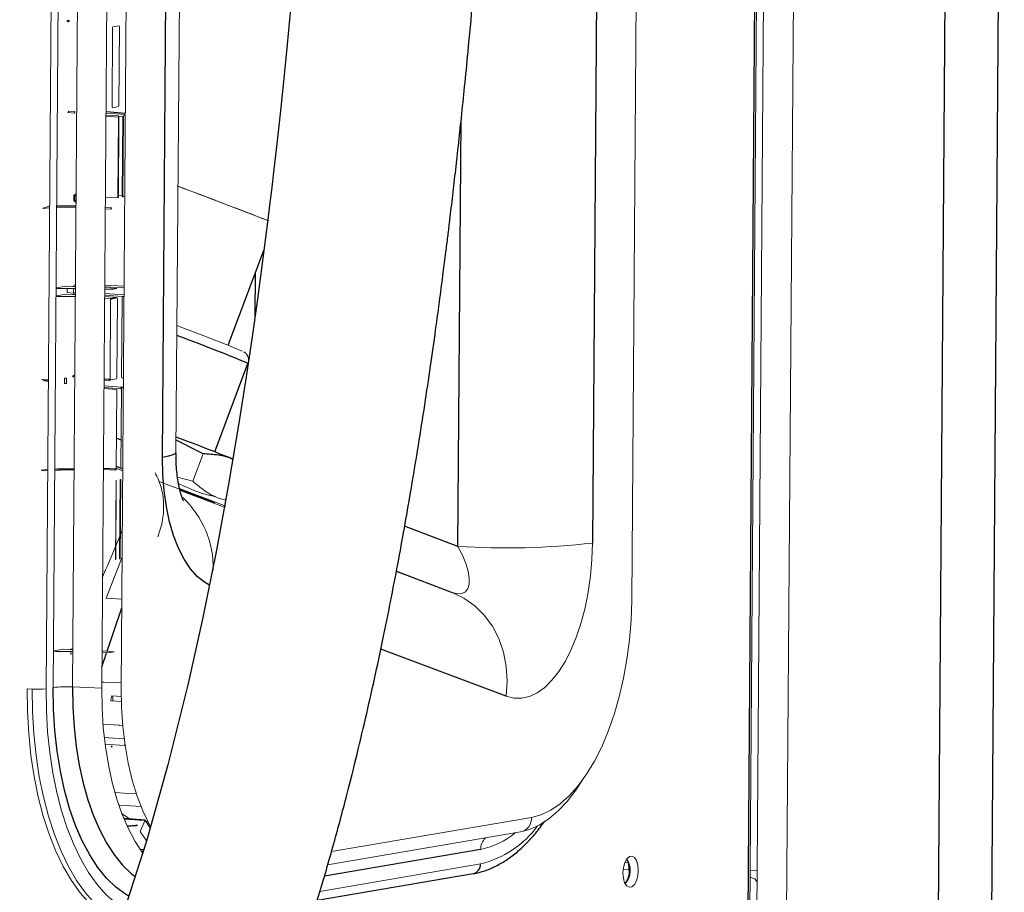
# Model space of a CAD drawing. Header units: millimetres. Extents: x -1472 to 1442, y -78 to 2620.
# Tile 60 of 102: x 943 to 1131, y 241 to 408. Entities that reach past the tile are written whole.
import ezdxf

# ---------------------------------------------------------------- set-up
doc = ezdxf.new("R2010")
doc.units = ezdxf.units.MM

msp = doc.modelspace()

# ---------------------------------------------------------------- linework, layer by layer
at = {"color": 144, "linetype": 'Continuous', "lineweight": 18}
for p, q in [((950.16, 568.86), (948.03, 280.34)), ((949.4, 280.57), (951.53, 569.1)), ((955.23, 569.2), (953.1, 280.68)), ((958.68, 280.42), (960.81, 568.94)), ((964.52, 569.05), (962.39, 280.52)), ((972.85, 325.45), (974.35, 528.64)), ((1091.61, 528.72), (1088.46, 101.41)), ((1085.88, 523.03), (1082.77, 101.29)), ((1081.4, 100.16), (1084.52, 521.65)), ((1059.87, 297.2), (1061.33, 495.41)), ((952.25, 407.65), (952.32, 407.65)), ((960.63, 391.4), (960.74, 406.54)), ((960.82, 406.7), (960.74, 406.54)), ((960.82, 406.7), (962, 406.91)), ((962.08, 406.77), (961.96, 391.63)), ((962.08, 406.77), (962, 406.91)), ((960.63, 391.4), (960.71, 391.26)), ((961.89, 391.46), (960.71, 391.26)), ((961.89, 391.46), (961.96, 391.63)), ((952.19, 390.33), (953.42, 390.24)), ((953.55, 390.51), (952.32, 390.6)), ((963.2, 389.95), (959.49, 390.23)), ((961.8, 389.69), (959.49, 389.86)), ((959.49, 389.86), (961.79, 389.69)), ((961.91, 389.46), (959.49, 389.64)), ((959.5, 390.45), (963.2, 390.17)), ((961.95, 389.44), (961.83, 374.15)), ((961.86, 389.65), (962.69, 389.59)), ((962.69, 389.59), (962.58, 374.45)), ((962.72, 374.45), (962.83, 389.6)), ((962.9, 389.76), (962.83, 389.6)), ((962.9, 389.76), (963.2, 389.81)), ((953.41, 374.51), (953.41, 374.54)), ((953.52, 374.5), (953.51, 373.5)), ((953.8, 374.48), (953.52, 374.5)), ((953.64, 374.77), (953.8, 374.76)), ((961.8, 374.06), (959.38, 374.2)), ((962.58, 374.45), (961.85, 374.49)), ((963.08, 374.36), (962.79, 374.31)), ((953.79, 373.61), (953.51, 373.56)), ((953.51, 373.5), (953.79, 373.48)), ((961.83, 374.15), (961.8, 374.06)), ((960.48, 372.16), (959.36, 372.22)), ((959.36, 371.94), (960.37, 371.89)), ((960.56, 372.05), (960.49, 371.89)), ((953.28, 357.21), (953.67, 357.28)), ((953.67, 357.48), (953.5, 357.45)), ((953.5, 357.45), (953.52, 357.44)), ((953.52, 357.44), (953.67, 357.43)), ((962.96, 357.18), (959.25, 357.39)), ((949.95, 355.35), (951.87, 355.68)), ((951.88, 357.17), (949.96, 356.84)), ((951.87, 355.68), (951.94, 355.68)), ((951.95, 357.17), (951.88, 357.17)), ((951.94, 355.68), (953.17, 355.59)), ((953.18, 357.11), (951.95, 357.17)), ((952.06, 355.95), (952.07, 356.76)), ((953.29, 355.86), (952.06, 355.95)), ((953.28, 357.18), (953.28, 357.21)), ((953.3, 356.76), (953.29, 355.86)), ((953.67, 357.16), (953.39, 357.17)), ((953.39, 357.17), (953.39, 357.1)), ((959.24, 355.8), (962.95, 355.52)), ((962.56, 355.21), (959.24, 355.45)), ((959.25, 357.07), (962.58, 356.89)), ((961.55, 356.72), (959.25, 356.84)), ((959.25, 356.56), (960.36, 356.52)), ((960.36, 356.52), (961.55, 356.72)), ((962.58, 356.89), (962.96, 356.96)), ((960.35, 354.83), (959.23, 354.89)), ((959.24, 355.21), (961.53, 355.03)), ((960.25, 339.42), (960.36, 354.57)), ((961.53, 355.03), (960.35, 354.83)), ((960.44, 354.73), (960.36, 354.57)), ((960.44, 354.73), (961.62, 354.93)), ((961.69, 354.79), (961.58, 339.65)), ((961.69, 354.79), (961.62, 354.93)), ((962.46, 339.8), (962.57, 354.94)), ((962.94, 355.28), (962.56, 355.21)), ((962.65, 355.11), (962.57, 354.94)), ((962.65, 355.11), (962.94, 355.16)), ((951.54, 339.61), (951.53, 338.61)), ((951.93, 338.62), (951.94, 339.62)), ((953.37, 340.12), (953.39, 340.12)), ((960.13, 339.42), (959.12, 339.45)), ((959.12, 339.23), (960.22, 339.19)), ((961.51, 339.49), (960.32, 339.28)), ((961.51, 339.49), (961.58, 339.65)), ((962.46, 339.8), (962.53, 339.66)), ((962.83, 339.71), (962.53, 339.66)), ((962.43, 337.88), (959.11, 338.13)), ((959.11, 337.85), (962.31, 337.62)), ((961.53, 337.48), (959.11, 337.66)), ((961.41, 322.34), (961.53, 337.48)), ((962.33, 322.47), (962.45, 337.62)), ((962.82, 337.95), (962.43, 337.88)), ((962.52, 337.78), (962.45, 337.62)), ((978.01, 325.19), (976.05, 319.95)), ((961.29, 322.07), (958.99, 322.19)), ((961.38, 322.16), (961.45, 322.32)), ((962.33, 322.47), (962.41, 322.34)), ((962.7, 322.39), (962.41, 322.34)), ((961.29, 305.01), (961.4, 320.16)), ((961.44, 320.14), (961.32, 305)), ((961.34, 305), (961.45, 320.15)), ((962.18, 320.29), (962.07, 305.14)), ((962.21, 305.15), (962.32, 320.29)), ((973.14, 320.7), (976.05, 319.95)), ((973.62, 318.15), (982.1, 314.98)), ((973.68, 318.28), (977.78, 316.74)), ((962.24, 309.78), (962.61, 310.66)), ((959.54, 297.61), (962.58, 305.42)), ((1014.92, 302.7), (1025.56, 298.72)), ((959.54, 297.61), (962.52, 297.46)), ((951.37, 287.87), (949.45, 287.54)), ((951.44, 287.87), (951.37, 287.87)), ((952.67, 287.81), (951.44, 287.87)), ((952.77, 287.91), (953.16, 287.98)), ((952.77, 287.8), (952.77, 287.91)), ((952.76, 286.91), (952.76, 287.46)), ((953.15, 286.98), (952.76, 286.91)), ((958.73, 287.25), (959.85, 287.21)), ((961.03, 287.41), (958.74, 287.54)), ((959.85, 287.21), (961.03, 287.41)), ((944.41, 280.33), (945.4, 280.28)), ((953.1, 280.68), (958.68, 280.42)), ((962.4, 281.43), (959.06, 281.61)), ((960.57, 278.99), (962.46, 278.88)), ((960.39, 278.04), (962.5, 277.91)), ((958.92, 273.58), (962.04, 273.35)), ((961.89, 273.37), (962.68, 273.31)), ((962.98, 269.52), (959.34, 269.77)), ((963.08, 269.42), (963.14, 269.47)), ((962.04, 258.09), (966.24, 257.88)), ((1002.55, 249.24), (1040.76, 255.78)), ((963, 255.46), (966.79, 255.16)), ((963.62, 254.17), (965.29, 254.28)), ((965.35, 254.29), (965.37, 254.29)), ((966.1, 253.19), (966.91, 255.09)), ((967.12, 254.96), (967.42, 255.01)), ((967.29, 254.7), (967.58, 254.7)), ((967.96, 254.15), (967.77, 254.16)), ((1001.8, 246.69), (1038.65, 252.99)), ((966.6, 249.35), (966.36, 249.36)), ((966.39, 249.12), (966.38, 249.12)), ((1000.33, 241.64), (1031.01, 246.89)), ((1059.2, 247.11), (1058.57, 247.15)), ((1058.25, 245.85), (1059.36, 245.78)), ((1083.84, 245.54), (1082.48, 245.63)), ((1082.47, 244.3), (1082.66, 244.29))]:
    msp.add_line(p, q, dxfattribs=at)
at = {"color": 7, "linetype": 'Continuous', "lineweight": 25}
for p, q in [((1127.69, 110.22), (1131.03, 561.93)), ((1120.72, 554.11), (1117.41, 106.36)), ((970.28, 324.48), (971.78, 527.68)), ((1084.12, 521.25), (1081.01, 100.02)), ((1053.69, 485.59), (1052.38, 308.15)), ((963.2, 390.17), (959.5, 390.45)), ((961.8, 374.06), (961.91, 389.46)), ((961.85, 374.11), (961.96, 389.45)), ((1026.7, 307.5), (1027.31, 388.91)), ((953.37, 374.53), (953.36, 373.53)), ((962.72, 374.45), (962.79, 374.31)), ((953.62, 373.27), (953.79, 373.26)), ((982.8, 345.9), (989.68, 364.2)), ((987.96, 351.46), (988.02, 359.79)), ((953.24, 357.2), (953.24, 357.11)), ((980.24, 325.55), (986.58, 342.45)), ((960.25, 339.42), (960.32, 339.28)), ((962.52, 337.78), (962.81, 337.83)), ((961.46, 328.19), (962.37, 327.84)), ((978.01, 325.19), (972.86, 327.79)), ((958.99, 322.47), (961.41, 322.34)), ((962.34, 322.42), (961.42, 322.78)), ((962.7, 322.29), (962.52, 322.36)), ((1026.7, 307.5), (1016.51, 311.38)), ((1014.93, 302.77), (1025.56, 298.72)), ((959.7, 287.49), (962.5, 295.81)), ((1035.89, 278.91), (1011.95, 287.87)), ((963.11, 269.63), (962.98, 269.52)), ((966.89, 255.26), (962.95, 255.56)), ((966.96, 255.21), (966.82, 255.22)), ((1031.03, 249.66), (1001.18, 244.55)), ((999.83, 239.94), (1029.61, 245.03))]:
    msp.add_line(p, q, dxfattribs=at)
at = {"color": 7, "linetype": 'Continuous', "lineweight": 25, "flags": 128}
for points in [[(994.87, 411.44), (994.1, 403.32), (993.38, 396.22), (992.74, 390.09), (992.23, 385.49), (991.8, 381.61), (991.43, 378.45), (991.28, 377.2), (991.15, 376.1), (991.03, 375.03), (990.8, 373.18), (990.47, 370.43), (989.91, 365.98), (989.21, 360.58), (988.36, 354.26), (987.34, 347.07), (986.14, 339.06), (984.75, 330.26), (982.84, 318.98), (980.59, 306.81), (977.99, 293.95), (975.19, 281.35), (971.32, 265.83), (967.21, 251.25), (962.85, 237.64)], [(972.85, 325.45), (972.73, 325.24), (972.26, 324.97), (971.44, 324.72), (970.28, 324.48)], [(979.24, 300.13), (978.29, 300.66), (976.9, 301.78), (975.59, 303.25), (974.4, 305.06), (973.33, 307.18), (972.4, 309.58), (971.63, 312.22), (971.03, 315.07), (970.6, 318.1), (970.35, 321.25), (970.28, 324.48)], [(963.84, 240.73), (963.23, 241.09), (961.37, 242.44), (959.6, 244.16), (957.93, 246.21), (956.38, 248.6), (954.95, 251.28), (953.67, 254.25), (952.54, 257.48), (951.57, 260.94), (950.77, 264.59), (950.15, 268.42), (949.71, 272.38), (949.46, 276.44), (949.4, 280.57)], [(953.1, 280.68), (953.16, 276.82), (953.4, 273.02), (953.81, 269.32), (954.39, 265.75), (955.13, 262.33), (956.04, 259.11), (957.1, 256.09), (958.29, 253.32), (959.63, 250.81), (961.08, 248.58), (962.64, 246.66), (964.29, 245.06), (965.05, 244.46)]]:
    msp.add_lwpolyline(points, dxfattribs=at)
at = {"color": 144, "linetype": 'Continuous', "lineweight": 18, "flags": 128}
for points in [[(961.79, 389.69), (961.81, 389.69), (961.84, 389.68), (961.86, 389.66), (961.88, 389.63), (961.89, 389.59), (961.9, 389.55), (961.91, 389.51), (961.91, 389.46)], [(961.95, 389.44), (961.96, 389.45), (961.96, 389.45), (961.96, 389.45), (961.96, 389.45), (961.95, 389.45), (961.94, 389.46), (961.93, 389.46), (961.91, 389.46)], [(953.52, 374.5), (953.47, 374.5), (953.43, 374.51), (953.4, 374.51), (953.38, 374.52), (953.37, 374.52), (953.37, 374.53), (953.38, 374.53), (953.41, 374.54)], [(962.58, 374.45), (962.58, 374.4), (962.59, 374.35), (962.6, 374.31), (962.62, 374.28), (962.64, 374.25), (962.66, 374.23), (962.68, 374.22), (962.7, 374.22)], [(953.62, 373.27), (953.61, 373.27), (953.58, 373.28), (953.56, 373.3), (953.55, 373.33), (953.53, 373.36), (953.52, 373.4), (953.51, 373.45), (953.51, 373.5)], [(947.45, 372.03), (948.06, 372.11), (948.71, 372.17)], [(953.39, 357.17), (953.34, 357.18), (953.3, 357.18), (953.27, 357.19), (953.25, 357.19), (953.24, 357.2), (953.24, 357.2), (953.26, 357.21), (953.28, 357.21)], [(953.33, 340.12), (953.33, 340.12), (953.37, 340.12)], [(960.13, 339.42), (960.13, 339.37), (960.13, 339.32), (960.14, 339.28), (960.16, 339.25), (960.17, 339.22), (960.19, 339.2), (960.21, 339.19), (960.24, 339.19)], [(948.34, 322.19), (947.69, 322.12), (947.08, 322.04)], [(961.41, 322.34), (961.43, 322.33), (961.44, 322.33), (961.45, 322.33), (961.46, 322.33), (961.46, 322.33), (961.46, 322.33), (961.46, 322.32), (961.45, 322.32)], [(962.7, 321.93), (961.66, 322.31), (961.42, 322.41)], [(961.44, 320.14), (961.44, 320.14), (961.45, 320.14), (961.45, 320.15), (961.45, 320.15), (961.44, 320.15), (961.43, 320.15), (961.41, 320.15), (961.4, 320.16)], [(969.67, 319.92), (970.15, 319.73), (972.34, 318.9), (974.3, 318.15), (976.02, 317.49), (977.47, 316.93), (978.63, 316.48), (979.48, 316.15), (980.01, 315.94), (980.21, 315.85), (980.09, 315.89), (979.64, 316.05), (978.86, 316.34), (977.78, 316.74)], [(973.53, 318.54), (974.64, 318.12), (978.56, 316.63), (982.37, 315.18)], [(1025.56, 298.72), (1026.58, 298.46), (1027.45, 298.49), (1028.13, 298.82), (1028.6, 299.44), (1028.84, 300.32), (1028.86, 301.44), (1028.64, 302.77), (1028.2, 304.25), (1027.55, 305.84), (1026.7, 307.5)], [(1052.38, 308.15), (1052.28, 304.99), (1052, 301.86), (1051.57, 298.78), (1050.97, 295.8), (1050.23, 292.96), (1049.34, 290.29), (1048.33, 287.83), (1047.2, 285.6), (1045.97, 283.64), (1044.65, 281.96), (1043.26, 280.6), (1041.81, 279.57), (1040.34, 278.88), (1038.85, 278.53), (1037.36, 278.55), (1035.89, 278.91)], [(1035.89, 278.91), (1036.09, 281.77), (1035.93, 284.6), (1035.39, 287.32), (1034.49, 289.9), (1033.26, 292.26), (1031.72, 294.37), (1029.89, 296.17), (1027.82, 297.63), (1025.56, 298.72)], [(1040.76, 255.78), (1042.6, 256.28), (1044.44, 257.14), (1046.23, 258.36), (1047.98, 259.92), (1049.67, 261.81), (1051.26, 264.01), (1052.76, 266.5), (1054.15, 269.25), (1055.41, 272.24), (1056.54, 275.44), (1057.51, 278.81), (1058.32, 282.34), (1058.97, 285.97), (1059.45, 289.69), (1059.75, 293.44), (1059.87, 297.2)], [(962.08, 235.45), (960.2, 236.35), (958.23, 237.67), (956.35, 239.35), (954.57, 241.37), (952.89, 243.72), (951.33, 246.38), (949.91, 249.34), (948.63, 252.56), (947.51, 256.02), (946.55, 259.7), (945.76, 263.57), (945.15, 267.6), (944.72, 271.76), (944.47, 276.01), (944.41, 280.33)], [(962.2, 235.81), (961.17, 236.34), (959.21, 237.66), (957.33, 239.34), (955.54, 241.36), (953.87, 243.71), (952.32, 246.37), (950.9, 249.32), (949.62, 252.53), (948.5, 255.99), (947.54, 259.67), (946.75, 263.53), (946.14, 267.56), (945.71, 271.71), (945.46, 275.96), (945.4, 280.28)], [(948.03, 280.34), (948.09, 276.2), (948.33, 272.12), (948.74, 268.13), (949.33, 264.27), (950.09, 260.55), (951.01, 257.03), (952.08, 253.7), (953.31, 250.62), (954.67, 247.79), (956.16, 245.23), (957.77, 242.98), (959.48, 241.04), (961.29, 239.43), (963.05, 238.23)], [(966.48, 248.99), (965.08, 251.14), (963.77, 253.6), (962.6, 256.32), (961.56, 259.27), (960.67, 262.44), (959.94, 265.78), (959.38, 269.29), (958.97, 272.91), (958.74, 276.63), (958.68, 280.42)], [(958.69, 281.55), (958.7, 281.56), (959.06, 281.61)], [(962.39, 280.52), (962.45, 276.79), (962.7, 273.13), (963.12, 269.57), (963.72, 266.15), (964.48, 262.9), (965.41, 259.84), (966.49, 257.02), (967.71, 254.46), (967.96, 253.98)], [(960.72, 279), (960.77, 278.53), (960.78, 278.02)], [(959.23, 271.04), (959.99, 270.99), (963.04, 270.75)], [(1050.42, 262.79), (1049.21, 260.96), (1047.56, 258.83), (1045.83, 257), (1044.05, 255.49), (1042.22, 254.31), (1040.36, 253.47), (1038.9, 253.05)], [(965.28, 260.24), (963.66, 260.35), (961.28, 260.5)], [(962.54, 256.47), (963.81, 255.65), (964.33, 255.39)], [(965.21, 254.24), (964.75, 254.21), (963.64, 254.14)], [(963.67, 254.08), (964.32, 254.12), (965.28, 254.19)], [(967.92, 253.79), (967.68, 254.13), (966.96, 255.21)], [(967.01, 255.12), (967.74, 254.04), (967.92, 253.79)], [(967.74, 254.04), (967.89, 254.02), (967.94, 254.02)], [(967.23, 251.32), (966.89, 251.79), (966.1, 252.97)], [(965.97, 249.67), (966.4, 249.64), (966.68, 249.62)], [(1058.2, 245.16), (1058.3, 246.2), (1058.56, 247.14), (1058.96, 247.87), (1059.44, 248.31), (1059.95, 248.4), (1060.43, 248.13), (1060.81, 247.53), (1061.06, 246.67), (1061.14, 245.67), (1061.05, 244.63), (1060.79, 243.69), (1060.39, 242.96), (1059.91, 242.52), (1059.4, 242.43), (1058.92, 242.7), (1058.53, 243.3), (1058.28, 244.16), (1058.2, 245.16)]]:
    msp.add_lwpolyline(points, dxfattribs=at)
at = {"color": 144, "linetype": 'Continuous', "lineweight": 18}
for centre, radius, start, end in [((952.29, 405.76), 2.17, 85.7928, 96.5217), ((952.29, 407.9), 0.251, 176.8438, 261.5686), ((952.18, 407.88), 0.273, 302.2286, 8.2406), ((952.05, 390.56), 0.273, 302.2286, 8.2406), ((953.28, 390.47), 0.273, 302.2286, 8.2406), ((621.9, -569.97), 1009.35, 68.57974, 69.63078), ((598.19, -632.28), 1076.02, 68.62362, 69.60215), ((953.78, 374.54), 0.265, 121.2131, 189.2561), ((962.63, 375.18), 0.73, 265.8913, 276.5445), ((962.7, 374.31), 0.0881, 270.5311, 3.8036), ((951.84, 315.47), 57.08, 88.0534, 91.7744), ((953.48, 373.78), 0.281, 243.8106, 275.4097), ((953.65, 373.53), 0.253, 183.5115, 253.8895), ((951.86, 318.47), 53.81, 87.9576, 91.905), ((960.64, 371.93), 0.281, 125.8601, 188.6859), ((960.41, 372.59), 0.705, 266.5994, 276.6663), ((960.46, 372.06), 0.101, 356.8438, 81.5686), ((952.59, 294.61), 62.16, 89.0097, 92.4275), ((953.51, 360.48), 4.91, 266.0344, 271.7324), ((953.44, 362.43), 5.33, 267.1488, 272.3951), ((953.48, 358.19), 2.34, 265.3219, 274.2607), ((951.71, 298.14), 57.08, 88.0534, 91.7744), ((839.94, -10.45), 383.91, 67.7176, 69.7169), ((948.65, 339.08), 0.25, 137.233, 180.8401), ((951.77, 336.45), 2.17, 85.7928, 96.5217), ((951.79, 337.42), 2.2, 85.9898, 96.5672), ((953.24, 340.13), 0.282, 244.146, 275.5756), ((953.52, 339.89), 0.265, 121.2131, 189.2561), ((960.17, 340.12), 0.705, 266.5994, 276.6663), ((960.23, 339.28), 0.0881, 270.5311, 3.8036), ((962.58, 337.66), 0.27, 121.9199, 188.5494), ((962.42, 337.79), 0.101, 356.8438, 81.5686), ((952.34, 263.52), 58.81, 88.9605, 92.5728), ((952.33, 259.96), 62.16, 89.0097, 92.4275), ((961.29, 322.15), 0.0881, 270.5311, 3.8036), ((962.23, 321.02), 0.73, 265.8913, 276.5445), ((961.47, 303.36), 18.5, 358.8846, 46.8231), ((1035.83, 453.11), 145.9, 266.4143, 276.5153), ((961.27, 304.68), 0.332, 80.5491, 87.0404), ((961.33, 305.01), 0.0153, 263.8481, 317.2892), ((962.12, 305.87), 0.73, 265.8913, 276.5445), ((952.93, 293.13), 5.33, 267.1488, 272.3951), ((952.08, 225.3), 62.16, 89.0097, 92.4275), ((946.38, 294.69), 14.45, 266.129, 276.5796), ((951.85, 259.58), 21.14, 86.5994, 96.6663), ((968, 277.06), 7.67, 165.4504, 172.7364), ((962.11, 274.31), 0.968, 257.1215, 265.7651), ((960.48, 269.58), 0.216, 268.1239, 302.0072), ((960.62, 269.3), 0.0721, 306.1998, 13.1579), ((962.97, 269.4), 0.118, 10.0163, 82.8625), ((1038.04, 255.64), 2.72, 282.8596, 2.9855), ((965.2, 254.38), 0.133, 273.6964, 332.8057), ((965.39, 254.32), 0.0346, 329.4221, 37.0902), ((1026.44, 265.59), 19.24, 283.7513, 323.5212), ((1028.07, 264.34), 14.97, 281.4354, 309.7285), ((1034.02, 249.7), 2.99, 134.161, 180.8212), ((1055.56, 245.68), 4.03, 319.9017, 32.7981), ((1055.92, 245.98), 3.47, 356.1603, 31.2595), ((1054.86, 245.91), 4.5, 356.483, 25.2881), ((1055.6, 245.5), 3.79, 322.1329, 3.7355), ((1082.51, 242.9), 1.4, 21.4715, 83.8571)]:
    msp.add_arc(centre, radius, start, end, dxfattribs=at)
at = {"color": 7, "linetype": 'Continuous', "lineweight": 25}
for centre, radius, start, end in [((856.71, 29.81), 338.55, 67.4414, 69.9074), ((765.14, -222.39), 588.65, 68.18886, 69.33554), ((961.15, 322.29), 0.268, 301.5137, 8.9556), ((1029.21, 246.79), 1.8, 282.6498, 3.1953)]:
    msp.add_arc(centre, radius, start, end, dxfattribs=at)
for points, knots in [([(565.81, 614.81), (564.68, 612.23), (562.52, 607.33), (559.93, 600.06), (557.9, 593.41), (556.35, 587.43), (555.19, 582.16), (554.33, 577.64), (553.73, 574), (553.33, 571.19), (553.05, 569.14), (552.87, 567.67), (552.75, 566.58), (552.64, 565.65), (552.53, 564.59), (552.41, 563.38), (552.21, 561.22), (551.95, 557.86), (551.68, 553.25), (551.51, 547.99), (551.47, 542.17), (551.59, 535.85), (552, 527.21), (552.95, 516.29), (554.75, 502.99), (557.24, 489.27), (560.43, 475.13), (564.33, 460.61), (568.93, 445.76), (573.87, 431.62), (578.84, 418.71), (583.49, 407.48), (587.91, 397.41), (592.02, 388.53), (595.74, 380.82), (598.66, 374.96), (600.75, 370.87), (602.01, 368.43), (603, 366.52), (604.03, 364.58), (605.35, 362.07), (607.09, 358.84), (609.24, 354.89), (611.84, 350.23), (614.92, 344.8), (618.51, 338.62), (622.62, 331.72), (627.12, 324.4), (631.84, 316.94), (636.62, 309.59), (641.45, 302.38), (648.46, 292.16), (657.76, 279.22), (669.44, 263.9), (679.15, 251.88), (686.6, 243.04), (691.55, 237.31), (695.97, 232.32), (699.8, 228.07), (703.3, 224.27), (706.54, 220.79), (709.8, 217.36), (713.2, 213.83), (717.05, 209.9), (722.04, 204.92), (728.32, 198.84), (736.04, 191.63), (744.65, 183.94), (754.12, 175.92), (764.39, 167.73), (775.52, 159.45), (787.51, 151.26), (800.34, 143.33), (814.01, 135.9), (826.98, 129.92), (838.87, 125.38), (849.28, 122.15), (859.51, 119.73), (869.53, 118.14), (878.81, 117.44), (887.33, 117.48), (895.11, 118.12), (902.67, 119.36), (910, 121.19), (917.05, 123.6), (924.12, 126.71), (930.94, 130.47), (937.3, 134.73), (942.76, 139.01), (947.42, 143.15), (951.35, 147.02), (954.72, 150.64), (957.85, 154.26), (961.03, 158.2), (964.41, 162.71), (968.12, 168.1), (972.15, 174.48), (976.46, 182), (980.87, 190.52), (985.36, 200.15), (989.51, 210.09), (993.33, 220.18), (996.73, 230.02), (999.92, 240.08), (1002.83, 250.1), (1006.01, 261.93), (1009.29, 275.42), (1012.56, 290.41), (1015.37, 304.77), (1017.51, 316.83), (1019.14, 326.67), (1020.35, 334.41), (1021.44, 341.75), (1022.4, 348.55), (1023.21, 354.5), (1023.86, 359.44), (1024.35, 363.33), (1024.75, 366.5), (1025.07, 369.13), (1025.36, 371.58), (1025.64, 373.94), (1025.92, 376.35), (1026.2, 378.81), (1026.49, 381.35), (1026.87, 384.87), (1027.38, 389.52), (1027.99, 395.48), (1028.73, 402.9), (1029.58, 411.98), (1030.54, 422.93), (1031.51, 435.07), (1032.42, 447.45), (1033.26, 459.94), (1034.02, 472.42), (1034.75, 485.78), (1035.44, 500.03), (1036.09, 515.11), (1036.67, 531.03), (1037.19, 547.79), (1037.63, 565.51), (1038.01, 584.37), (1038.3, 604.35), (1038.49, 625.52), (1038.56, 647.76), (1038.51, 671.11), (1038.34, 695.57), (1038.04, 720.65), (1037.61, 746.31), (1037.06, 772.51), (1036.38, 799.74), (1035.56, 828), (1034.59, 857.3), (1033.49, 887.62), (1032.25, 918.89), (1030.88, 950.73), (1029.42, 982.72), (1027.73, 1017.75), (1025.8, 1055.68), (1023.62, 1096.4), (1021.3, 1138.31), (1018.83, 1181.3), (1016.25, 1225.24), (1013.68, 1268.21), (1011.14, 1310.17), (1008.65, 1351.06), (1006.29, 1390.11), (1004.05, 1427.32), (1001.94, 1462.72), (999.94, 1497.05), (998.04, 1530.28), (996.25, 1562.55), (994.57, 1593.82), (993.02, 1624.09), (991.59, 1653.22), (990.29, 1681.21), (989.12, 1708.07), (988.09, 1733.81), (987.18, 1758.44), (986.4, 1782.32), (985.73, 1805.44), (985.18, 1827.77), (984.76, 1848.97), (984.46, 1869.1), (984.28, 1888.52), (984.19, 1910.84), (984.3, 1936.37), (984.75, 1965.03), (985.58, 1993.44), (986.56, 2014.53), (987.38, 2028.42), (987.82, 2035.29), (988.3, 2042.09), (988.81, 2048.83), (989.36, 2055.35), (989.9, 2061.38), (990.41, 2066.72), (990.87, 2071.26), (991.28, 2075.02), (991.57, 2077.62), (991.76, 2079.32), (991.92, 2080.66), (992.15, 2082.62), (992.51, 2085.6), (993.15, 2090.64), (994.09, 2097.53), (995.39, 2106.01), (996.92, 2114.92), (998.73, 2124.09), (1000.8, 2133.08), (1003.06, 2141.48), (1005.41, 2149), (1007.82, 2155.66), (1010.28, 2161.57), (1012.96, 2167.21), (1015.91, 2172.6), (1019.18, 2177.67), (1021.97, 2181.48), (1023.71, 2183.45), (1024.32, 2184.14)], [0, 0, 0, 0, 0.003436, 0.006534, 0.0093, 0.01174, 0.013858, 0.015655, 0.017132, 0.018161, 0.018945, 0.019543, 0.019872, 0.020222, 0.020634, 0.021109, 0.021647, 0.023162, 0.025027, 0.026991, 0.029239, 0.031704, 0.034214, 0.039066, 0.04407, 0.049232, 0.05456, 0.060056, 0.065723, 0.07153, 0.076326, 0.080705, 0.084657, 0.088171, 0.091239, 0.093857, 0.095198, 0.096173, 0.096795, 0.097509, 0.098533, 0.09984, 0.101447, 0.103355, 0.105564, 0.108129, 0.111008, 0.114157, 0.117314, 0.120436, 0.123521, 0.126568, 0.133647, 0.140489, 0.147081, 0.150074, 0.152773, 0.155132, 0.157157, 0.158851, 0.160626, 0.162201, 0.163877, 0.165829, 0.168052, 0.171362, 0.175109, 0.17926, 0.183624, 0.188278, 0.193193, 0.198339, 0.203682, 0.209192, 0.214839, 0.218834, 0.222696, 0.226413, 0.230001, 0.233474, 0.236293, 0.239056, 0.241771, 0.244446, 0.247089, 0.249702, 0.252676, 0.255397, 0.257868, 0.260089, 0.262056, 0.263761, 0.265367, 0.267166, 0.269172, 0.271396, 0.274162, 0.277237, 0.280648, 0.284422, 0.288588, 0.292159, 0.295941, 0.299707, 0.303427, 0.307091, 0.312775, 0.318246, 0.323461, 0.328383, 0.331309, 0.334098, 0.336741, 0.339227, 0.341414, 0.343147, 0.344542, 0.345594, 0.346546, 0.347373, 0.348217, 0.349079, 0.349957, 0.350857, 0.351811, 0.353723, 0.355847, 0.358189, 0.361674, 0.365572, 0.369895, 0.374658, 0.378797, 0.383236, 0.387983, 0.393048, 0.398439, 0.404059, 0.410011, 0.416301, 0.422939, 0.430063, 0.437563, 0.445446, 0.453717, 0.462384, 0.47145, 0.48037, 0.489651, 0.499297, 0.509308, 0.519685, 0.530426, 0.541529, 0.552912, 0.564258, 0.575522, 0.590131, 0.604557, 0.618776, 0.634659, 0.650223, 0.665445, 0.680304, 0.694781, 0.708862, 0.721762, 0.734288, 0.746434, 0.758193, 0.769562, 0.780671, 0.791377, 0.801678, 0.811577, 0.821076, 0.830178, 0.838889, 0.847213, 0.855526, 0.86343, 0.870934, 0.878047, 0.884824, 0.891591, 0.901804, 0.912032, 0.922202, 0.932234, 0.934725, 0.9372, 0.939659, 0.942099, 0.94452, 0.946755, 0.948684, 0.950358, 0.951733, 0.952818, 0.953231, 0.953605, 0.954291, 0.955398, 0.956914, 0.959883, 0.963077, 0.966469, 0.970036, 0.973705, 0.977151, 0.980351, 0.983339, 0.986146, 0.988816, 0.99202, 0.995214, 0.998336, 1, 1, 1, 1]), ([(974.28, 316.18), (974.28, 316.18), (974.3, 316.16), (974.17, 316.41), (973.97, 316.93), (973.71, 317.75), (973.44, 318.84), (973.19, 320.19), (972.99, 321.78), (972.86, 323.55), (972.85, 324.81), (972.85, 325.45)], [0, 0, 0, 0, 0.051941, 0.156932, 0.263415, 0.373015, 0.487494, 0.607794, 0.734116, 0.866046, 1, 1, 1, 1]), ([(983.71, 324.12), (983.71, 324.12), (982.86, 324.58), (980.97, 324.97), (979, 325.12), (978.01, 325.19)], [0, 0, 0, 0, 0.000612, 0.50022, 1, 1, 1, 1]), ([(958.71, 284.54), (958.87, 285.03), (959.17, 285.92), (959.47, 286.82), (959.61, 287.22)], [0, 0, 0, 0, 0.545935, 1, 1, 1, 1]), ([(965.21, 254.24), (965.21, 254.23), (965.23, 254.21), (965.26, 254.19), (965.29, 254.19), (965.29, 254.19)], [0, 0, 0, 0, 0.294368, 0.707397, 1, 1, 1, 1]), ([(1029.61, 245.03), (1030, 245.11), (1031.08, 245.32), (1032.83, 245.92), (1034.85, 246.91), (1036.83, 248.21), (1038.78, 249.81), (1040.65, 251.71), (1042.16, 253.47), (1043, 254.68), (1043.27, 255.08)], [0, 0, 0, 0, 0.07786, 0.216022, 0.355457, 0.49693, 0.640258, 0.784957, 0.930472, 1, 1, 1, 1])]:
    msp.add_open_spline(points, degree=3, knots=knots, dxfattribs=at)
at = {"color": 144, "linetype": 'Continuous', "lineweight": 18}
for points, knots in [([(948.71, 372.43), (948.56, 372.4), (948.09, 372.32), (947.7, 372.14), (947.45, 372.03), (947.45, 372.03)], [0, 0, 0, 0, 0.328953, 0.993024, 1, 1, 1, 1]), ([(986.56, 342.47), (986.6, 342.56), (986.72, 342.84), (986.71, 343.33), (986.57, 343.81), (986.36, 344.17), (986.13, 344.41), (985.96, 344.55), (985.85, 344.62), (985.81, 344.64), (985.79, 344.65)], [0, 0, 0, 0, 0.10693, 0.314159, 0.482228, 0.625301, 0.744983, 0.839837, 0.931494, 1, 1, 1, 1]), ([(948.4, 339.08), (948.3, 339.06), (948.2, 339.06), (948, 339.08), (947.9, 339.11), (947.6, 339.2), (947.4, 339.28), (947.21, 339.36)], [0, 0, 0, 0, 0.25, 0.25, 0.5, 0.5, 1, 1, 1, 1]), ([(947.21, 339.36), (947.21, 339.36), (947.45, 339.34), (947.85, 339.28), (948.31, 339.3), (948.47, 339.31)], [0, 0, 0, 0, 0.006976, 0.671047, 1, 1, 1, 1]), ([(953.33, 340.12), (953.31, 340.12), (953.27, 340.11), (953.21, 340.08), (953.16, 340.02), (953.12, 339.95), (953.12, 339.9), (953.12, 339.87)], [0, 0, 0, 0, 0.1412375, 0.3305097, 0.5619369, 0.8028917, 1, 1, 1, 1]), ([(947.08, 322.04), (947.08, 322.04), (947.33, 322.01), (947.72, 321.95), (948.19, 321.97), (948.34, 321.98)], [0, 0, 0, 0, 0.006976, 0.671047, 1, 1, 1, 1]), ([(949.7, 322.05), (949.99, 322.06), (950.55, 322.09), (951.16, 322.1), (951.46, 322.1)], [0, 0, 0, 0, 0.5201234, 1, 1, 1, 1]), ([(951.46, 322.1), (951.63, 322.1), (952.25, 322.11), (952.93, 322.11), (953.39, 322.1), (953.41, 322.1)], [0, 0, 0, 0, 0.261802, 0.975739, 1, 1, 1, 1]), ([(961.31, 322.07), (961.33, 322.07), (961.36, 322.08), (961.41, 322.13), (961.44, 322.18), (961.46, 322.26), (961.46, 322.31), (961.46, 322.33)], [0, 0, 0, 0, 0.187913, 0.357425, 0.569131, 0.835317, 1, 1, 1, 1]), ([(969.36, 309.32), (969.79, 310.42), (970.09, 311.51), (970.37, 313.14), (970.43, 313.67), (970.5, 314.74), (970.5, 315.28), (970.43, 316.84), (970.26, 317.84), (969.72, 319.76), (969.33, 320.68), (968.85, 321.54)], [0, 0, 0, 0, 0.25, 0.25, 0.375, 0.375, 0.5, 0.5, 0.75, 0.75, 1, 1, 1, 1]), ([(976.05, 319.95), (976.8, 319.31), (978.31, 318.05), (980.42, 316.84), (981.84, 316.48), (982.35, 316.35)], [0, 0, 0, 0, 0.390537, 0.780945, 1, 1, 1, 1]), ([(980.42, 317.01), (979.97, 317.1), (978.25, 317.44), (975.9, 318.32), (974.04, 319.19), (973.33, 319.52)], [0, 0, 0, 0, 0.181592, 0.689855, 1, 1, 1, 1]), ([(958.84, 301.77), (958.9, 301.89), (960.04, 304.43), (961.1, 307), (962.1, 309.45)], [0, 0, 0, 0, 0.04846, 1, 1, 1, 1]), ([(960.48, 269.37), (960.48, 269.35), (960.49, 269.31), (960.51, 269.25), (960.55, 269.22), (960.57, 269.21), (960.59, 269.21), (960.59, 269.21)], [0, 0, 0, 0, 0.1861848, 0.4474222, 0.7107377, 0.9748805, 1, 1, 1, 1]), ([(960.58, 269.21), (960.58, 269.21), (960.61, 269.21), (960.64, 269.23), (960.66, 269.25), (960.67, 269.25)], [0, 0, 0, 0, 0.252123, 0.755261, 1, 1, 1, 1]), ([(960.6, 269.4), (960.6, 269.39), (960.6, 269.38), (960.6, 269.37), (960.61, 269.35), (960.61, 269.34), (960.62, 269.33), (960.63, 269.32), (960.63, 269.32), (960.64, 269.31), (960.65, 269.31), (960.66, 269.31), (960.67, 269.31), (960.68, 269.31), (960.68, 269.31), (960.69, 269.32)], [0, 0, 0, 0, 0.0000359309, 0.0000359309, 0.0000359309, 0.0000867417, 0.0000867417, 0.0000867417, 0.0001380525, 0.0001380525, 0.0001380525, 0.0001896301, 0.0001896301, 0.0001896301, 0.0002411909, 0.0002411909, 0.0002411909, 0.0002411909]), ([(965.28, 254.19), (965.29, 254.19), (965.32, 254.19), (965.36, 254.22), (965.4, 254.25), (965.42, 254.29), (965.43, 254.31)], [0, 0, 0, 0, 0.1386823, 0.4041114, 0.68211, 1, 1, 1, 1]), ([(965.32, 254.32), (965.32, 254.31), (965.33, 254.3), (965.33, 254.3), (965.34, 254.29), (965.35, 254.29), (965.35, 254.28), (965.36, 254.28), (965.37, 254.28), (965.38, 254.29), (965.39, 254.29), (965.39, 254.3), (965.4, 254.31), (965.41, 254.32), (965.42, 254.33), (965.42, 254.34)], [0, 0, 0, 0, 0.0000359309, 0.0000359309, 0.0000359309, 0.0000867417, 0.0000867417, 0.0000867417, 0.0001380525, 0.0001380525, 0.0001380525, 0.0001896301, 0.0001896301, 0.0001896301, 0.0002411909, 0.0002411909, 0.0002411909, 0.0002411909]), ([(966.79, 255.16), (966.81, 255.21), (966.84, 255.25), (966.9, 255.27), (966.93, 255.25), (966.96, 255.21)], [0, 0, 0, 0, 0.5, 0.5, 1, 1, 1, 1]), ([(967.01, 255.12), (967.01, 255.13), (967, 255.14), (967, 255.14), (966.99, 255.15), (966.99, 255.15), (966.98, 255.15), (966.97, 255.15), (966.96, 255.15), (966.95, 255.15), (966.94, 255.14), (966.94, 255.14), (966.93, 255.13), (966.92, 255.12), (966.92, 255.11), (966.91, 255.09)], [0, 0, 0, 0, 0.0000285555, 0.0000285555, 0.0000285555, 0.0000794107, 0.0000794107, 0.0000794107, 0.0001302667, 0.0001302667, 0.0001302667, 0.0001811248, 0.0001811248, 0.0001811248, 0.0002319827, 0.0002319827, 0.0002319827, 0.0002319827]), ([(966.1, 253.19), (966.09, 253.18), (966.09, 253.17), (966.09, 253.15), (966.08, 253.14), (966.08, 253.12), (966.08, 253.1), (966.08, 253.09), (966.08, 253.07), (966.08, 253.05), (966.08, 253.04), (966.08, 253.02), (966.09, 253.01), (966.09, 253), (966.09, 252.98), (966.1, 252.97)], [0, 0, 0, 0, 0.0000391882, 0.0000391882, 0.0000391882, 0.0000900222, 0.0000900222, 0.0000900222, 0.0001404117, 0.0001404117, 0.0001404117, 0.0001906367, 0.0001906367, 0.0001906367, 0.0002408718, 0.0002408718, 0.0002408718, 0.0002408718])]:
    msp.add_open_spline(points, degree=3, knots=knots, dxfattribs=at)

doc.saveas('drawing.dxf')
